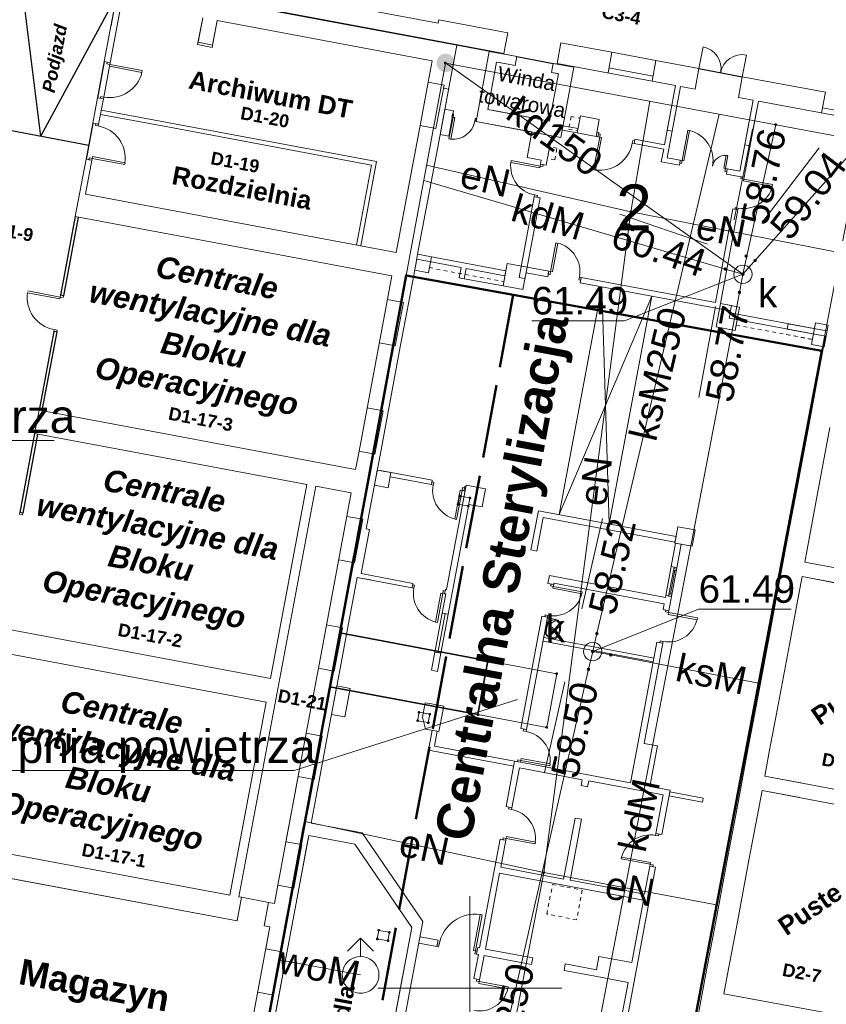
# Model space of a CAD drawing. Header units: millimetres. Extents: x 6421400 to 6424255, y 5791334 to 5793836.
# Tile 40 of 101: x 6422738 to 6422760, y 5792850 to 5792876. Entities that reach past the tile are written whole.
import ezdxf
from ezdxf.enums import TextEntityAlignment as Align

# ---------------------------------------------------------------- set-up
doc = ezdxf.new("R2010")
doc.units = ezdxf.units.MM
for name, pattern in [('DASHED', [20, 10, -10]), ('PRZER4-1', [2.5, 2, -0.5]), ('Przerywana', [75, 50, -25])]:
    doc.linetypes.add(name, pattern=pattern)
doc.layers.get('0').update_dxf_attribs({"color": 252})
for name, color, linetype, lineweight in [('GESBLO', 252, 'Continuous', 18), ('GESBLO_O', 252, 'Continuous', 18), ('GESBZN', 252, 'Continuous', 35), ('GESBZO', 7, 'Continuous', 35), ('GESIPP', 252, 'Continuous', 13), ('GSLINN', 252, 'Continuous', 18), ('GSPPRB', 252, 'Continuous', 18), ('GTGTXT_O', 252, 'Continuous', 18), ('GULENN', 252, 'Continuous', 18), ('GULENN_O', 252, 'Continuous', 18), ('GULIOR', 252, 'Continuous', 25), ('GULKDP', 252, 'Continuous', 18), ('GULKDP_O', 252, 'Continuous', 18), ('GULKSP', 252, 'Continuous', 18), ('GULKSP_O', 252, 'Continuous', 18), ('GULWOP', 252, 'Continuous', 18), ('GULWOP_O', 252, 'Continuous', 18), ('GUPKSD', 252, 'Continuous', 18), ('GUPKSD_O', 252, 'Continuous', 18), ('GUPWDT', 252, 'Continuous', 18), ('Ramka sekcyjna', 252, 'Continuous', 18), ('SANIT_Nr_Pióra__8', 252, 'Continuous', 18)]:
    doc.layers.add(name, color=color, linetype=linetype, lineweight=lineweight)
for name, color, linetype in [('GUPKSH', 252, 'Continuous'), ('GUPKSH_O', 252, 'Continuous'), ('GUPKUI', 252, 'Continuous'), ('xref', 252, 'Continuous')]:
    doc.layers.add(name, color=color, linetype=linetype)
doc.styles.add('Arial', font='arial.ttf')
doc.styles.add('GENERATED_STYLE_6', font='arialbd.ttf')

# ---------------------------------------------------------------- blocks, each defined once
blk = doc.blocks.new('GUPKSH1')
blk.add_hatch(color=0).paths.add_polyline_path([(0, 0.045), (-0.011647, 0.043467), (-0.0225, 0.038971), (-0.03182, 0.03182), (-0.038971, 0.0225), (-0.043467, 0.011647), (-0.045, 0), (-0.043467, -0.011647), (-0.038971, -0.0225), (-0.03182, -0.03182), (-0.0225, -0.038971), (-0.011647, -0.043467), (0, -0.045), (0.011647, -0.043467), (0.0225, -0.038971), (0.03182, -0.03182), (0.038971, -0.0225), (0.043467, -0.011647), (0.045, 0), (0.043467, 0.011647), (0.038971, 0.0225), (0.03182, 0.03182), (0.0225, 0.038971), (0.011647, 0.043467)])
blk = doc.blocks.new('GUPWDT1')
at = {"color": 0}
blk.add_lwpolyline([(0.5, 0), (0.492404, -0.086824), (0.469846, -0.17101), (0.433013, -0.25), (0.383022, -0.321394), (0.321394, -0.383022), (0.25, -0.433013), (0.17101, -0.469846), (0.086824, -0.492404), (0, -0.5), (-0.086824, -0.492404), (-0.17101, -0.469846), (-0.25, -0.433013), (-0.32743, -0.377875), (-0.393027, -0.309079), (-0.444418, -0.229113), (-0.479746, -0.140866), (-0.497736, -0.047528), (-0.497736, 0.047528), (-0.479746, 0.140866), (-0.444418, 0.229113), (-0.393027, 0.309079), (-0.32743, 0.377875), (-0.25, 0.433013), (-0.163534, 0.4725), (-0.071157, 0.494911), (0.023791, 0.499434), (0.117879, 0.485906), (0.207708, 0.454816), (0.290028, 0.407288), (0.361867, 0.34504), (0.420627, 0.27032), (0.464184, 0.185831), (0.490964, 0.094626)], close=True, dxfattribs=at)
for points in [[(0.646447, 0.353553), (1, 0), (0.646447, -0.353553)], [(0.5, 0), (1, 0)]]:
    blk.add_lwpolyline(points, dxfattribs=at)
blk = doc.blocks.new('GUPKSD1_1')
at = {"color": 0}
blk.add_lwpolyline([(0.25, 0), (0.241481, -0.064705), (0.216506, -0.125), (0.176777, -0.176777), (0.125, -0.216506), (0.064705, -0.241481), (0, -0.25), (-0.064705, -0.241481), (-0.125, -0.216506), (-0.176777, -0.176777), (-0.216506, -0.125), (-0.241481, -0.064705), (-0.25, 0), (-0.241481, 0.064705), (-0.216506, 0.125), (-0.176777, 0.176777), (-0.125, 0.216506), (-0.064705, 0.241481), (0, 0.25), (0.064705, 0.241481), (0.125, 0.216506), (0.176777, 0.176777), (0.216506, 0.125), (0.241481, 0.064705)], close=True, dxfattribs=at)
blk = doc.blocks.new('GUPKUI1')
blk.add_hatch(color=0).paths.add_polyline_path([(0, 0.25), (-0.064705, 0.241481), (-0.125, 0.216506), (-0.176777, 0.176777), (-0.216506, 0.125), (-0.241481, 0.064705), (-0.25, 0), (-0.241481, -0.064705), (-0.216506, -0.125), (-0.176777, -0.176777), (-0.125, -0.216506), (-0.064705, -0.241481), (0, -0.25), (0.064705, -0.241481), (0.125, -0.216506), (0.176777, -0.176777), (0.216506, -0.125), (0.241481, -0.064705), (0.25, 0), (0.241481, 0.064705), (0.216506, 0.125), (0.176777, 0.176777), (0.125, 0.216506), (0.064705, 0.241481)])
blk = doc.blocks.new('GSPPRB0')
at = {"color": 0, "lineweight": 18}
blk.add_lwpolyline([(-0.007955, 0.0225), (0.007955, 0.0225), (0.0225, 0.007955), (0.0225, -0.007955), (0.007955, -0.0225), (-0.007955, -0.0225), (-0.0225, -0.007955), (-0.0225, 0.007955)], close=True, dxfattribs=at)
blk = doc.blocks.new('G$CC51CC4AD')
at = {"layer": 'GESBLO', "linetype": 'Continuous', "lineweight": 18, "elevation": 10.26}
for points in [[(6422748.27, 5792869.38), (6422749.335, 5792875.155), (6422760.66, 5792873.043), (6422759.57, 5792867.33), (6422754.023, 5792838.097), (6422742.844, 5792840.13)], [(6422748.27, 5792869.38), (6422749.335, 5792875.155), (6422760.66, 5792873.043), (6422759.57, 5792867.33), (6422751.18, 5792868.85)]]:
    blk.add_lwpolyline(points, close=True, dxfattribs=at)
at = {"layer": 'GESBZN', "linetype": 'PRZER4-1', "lineweight": 50, "elevation": 10.26}
blk.add_lwpolyline([(6422751.18, 5792868.85), (6422746.88, 5792845.69), (6422755.18, 5792844.19), (6422754.023, 5792838.097), (6422742.844, 5792840.13), (6422748.27, 5792869.38)], close=True, dxfattribs=at)
at = {"layer": 'GESBZO', "linetype": 'Continuous', "lineweight": 50, "elevation": 10.26}
blk.add_lwpolyline([(6422751.18, 5792868.85), (6422748.27, 5792869.38), (6422742.844, 5792840.13), (6422754.023, 5792838.097), (6422759.57, 5792867.33)], close=True, dxfattribs=at)
at = {"layer": 'GESIPP', "linetype": 'Continuous', "lineweight": 18, "elevation": 10.26}
for points in [[(6422749.72, 5792863.38), (6422750, 5792863.33), (6422749.96, 5792863.11), (6422749.68, 5792863.16)], [(6422748.62, 5792857.5), (6422748.91, 5792857.45), (6422748.87, 5792857.22), (6422748.58, 5792857.27)], [(6422747.52, 5792851.57), (6422747.81, 5792851.52), (6422747.77, 5792851.29), (6422747.48, 5792851.34)]]:
    blk.add_lwpolyline(points, close=True, dxfattribs=at)
at = {"layer": 'GSLINN', "linetype": 'Continuous', "lineweight": 18, "elevation": 10.3}
blk.add_lwpolyline([(6422750.492, 5792858.898), (6422752.361, 5792858.551), (6422752.09, 5792857.09), (6422750.22, 5792857.44)], close=True, dxfattribs=at)
at = {"layer": 'GTGTXT_O', "linetype": 'Continuous', "lineweight": 13, "elevation": 10.8, "flags": 128}
for points in [[(6422722.442, 5792863.33), (6422728.792, 5792864.89), (6422738.692, 5792864.89)], [(6422751.291, 5792857.846), (6422745.224, 5792855.916), (6422735.324, 5792855.916)]]:
    blk.add_lwpolyline(points, dxfattribs=at)
at = {"layer": 'GULENN', "linetype": 'Continuous', "lineweight": 18, "elevation": 10.18}
for points in [[(6422749.736, 5792841.359), (6422752.009, 5792853.142), (6422754.38, 5792871.112), (6422754.894, 5792874.12)], [(6422754.38, 5792871.112), (6422748.825, 5792872.377)], [(6422754.38, 5792871.112), (6422760.079, 5792869.995)], [(6422752.009, 5792853.142), (6422745.514, 5792854.533)], [(6422752.009, 5792853.142), (6422756.71, 5792852.265)]]:
    blk.add_lwpolyline(points, dxfattribs=at)
at = {"layer": 'GULIOR', "linetype": 'Continuous', "lineweight": 35, "elevation": 10.18}
blk.add_lwpolyline([(6422746.46, 5792859.66), (6422750.492, 5792858.898), (6422750.22, 5792857.44), (6422746.19, 5792858.19)], close=True, dxfattribs=at)
at = {"layer": 'GULKDP', "linetype": 'Continuous', "lineweight": 18, "elevation": 10.18}
for points in [[(6422749.34, 5792875.16), (6422757.425, 5792869.412)], [(6422757.425, 5792869.412), (6422758.317, 5792873.479)], [(6422760.658, 5792873.04), (6422757.425, 5792869.412)], [(6422748.747, 5792871.958), (6422756.95, 5792869.55), (6422757.425, 5792869.412)], [(6422751.788, 5792839.997), (6422751.88, 5792840.49), (6422757.33, 5792868.92), (6422757.425, 5792869.412)]]:
    blk.add_lwpolyline(points, dxfattribs=at)
at = {"layer": 'GULKSP', "linetype": 'Continuous', "lineweight": 18, "elevation": 10.18}
for points in [[(6422753.34, 5792859.154), (6422753.45, 5792859.64), (6422756.777, 5792873.767)], [(6422748.758, 5792839.055), (6422753.23, 5792858.67), (6422753.34, 5792859.154)], [(6422753.34, 5792859.154), (6422753.83, 5792859.06), (6422757.855, 5792858.297)]]:
    blk.add_lwpolyline(points, dxfattribs=at)
at = {"layer": 'GULWOP', "linetype": 'Continuous', "lineweight": 18, "elevation": 10.18}
blk.add_lwpolyline([(6422744.815, 5792850.77), (6422747.028, 5792850.359)], dxfattribs=at)
at = {"layer": 'GUPKSH_O', "linetype": 'Continuous', "lineweight": 13, "elevation": 10.8, "flags": 128}
for points in [[(6422757.189, 5792870.889), (6422757.682, 5792873.36)], [(6422757.971, 5792870.846), (6422759.5, 5792872.849)], [(6422754.08, 5792871.043), (6422756.465, 5792870.23)], [(6422757.425, 5792869.412), (6422754.202, 5792868.145), (6422751.682, 5792868.145)], [(6422756.225, 5792866.057), (6422756.683, 5792868.535)], [(6422753.046, 5792860.311), (6422753.604, 5792862.769)], [(6422753.34, 5792859.154), (6422756.222, 5792860.305), (6422758.742, 5792860.305)], [(6422752.026, 5792855.867), (6422752.584, 5792858.325)]]:
    blk.add_lwpolyline(points, dxfattribs=at)
at = {"layer": 'Ramka sekcyjna', "linetype": 'Continuous', "lineweight": 18, "elevation": 100, "flags": 128}
for points in [[(6422750, 5792847.5), (6422750, 5792852.5)], [(6422752.5, 5792850), (6422747.5, 5792850)]]:
    blk.add_lwpolyline(points, dxfattribs=at)
at = {"layer": 'GSPPRB', "linetype": 'Continuous', "lineweight": 18, "rotation": 90}
for p in [(6422749.335, 5792875.155, 10.28), (6422758.317, 5792873.479, 10.28), (6422754.38, 5792871.112, 10.28), (6422756.95, 5792869.55, 10.28), (6422748.27, 5792869.38, 10.28), (6422757.33, 5792868.92, 10.28), (6422751.18, 5792868.85, 10.28), (6422759.57, 5792867.33, 10.28), (6422749.72, 5792863.38, 10.28), (6422750, 5792863.33, 10.28), (6422749.68, 5792863.16, 10.28), (6422749.96, 5792863.11, 10.28), (6422753.45, 5792859.64, 10.28), (6422753.83, 5792859.06, 10.28), (6422750.492, 5792858.898, 10.28), (6422752.361, 5792858.551, 10.28), (6422753.23, 5792858.67, 10.28), (6422748.62, 5792857.5, 10.28), (6422748.91, 5792857.45, 10.28), (6422750.22, 5792857.44, 10.28), (6422748.58, 5792857.27, 10.28), (6422748.87, 5792857.22, 10.28), (6422752.09, 5792857.09, 10.28), (6422752.009, 5792853.142, 10.28), (6422747.52, 5792851.57, 10.28), (6422747.81, 5792851.52, 10.28), (6422747.48, 5792851.34, 10.28), (6422747.77, 5792851.29, 10.28)]:
    blk.add_blockref('GSPPRB0', p, dxfattribs=at)
at = {"layer": 'GUPKSD', "linetype": 'Continuous', "lineweight": 18, "rotation": 90}
for p in [(6422757.425, 5792869.412, 10.24), (6422753.34, 5792859.154, 10.24)]:
    blk.add_blockref('GUPKSD1_1', p, dxfattribs=at)
at = {"layer": 'GUPKSH', "linetype": 'Continuous', "lineweight": 5, "rotation": 90}
for p in [(6422757.513, 5792869.905, 10.24), (6422757.758, 5792869.786, 10.24), (6422756.946, 5792869.553, 10.24), (6422757.425, 5792869.412, 10.24), (6422757.331, 5792868.921, 10.24), (6422753.454, 5792859.641, 10.24), (6422753.34, 5792859.154, 10.24), (6422753.831, 5792859.061, 10.24), (6422753.225, 5792858.668, 10.24)]:
    blk.add_blockref('GUPKSH1', p, dxfattribs=at)
at = {"layer": 'GUPKUI', "linetype": 'Continuous', "lineweight": 5, "rotation": 90}
blk.add_blockref('GUPKUI1', (6422749.34, 5792875.16, 10.24), dxfattribs=at)
at = {"layer": 'GUPWDT', "linetype": 'Continuous', "lineweight": 18, "rotation": 90}
blk.add_blockref('GUPWDT1', (6422747.028, 5792850.359, 10.24), dxfattribs=at)
at = {"layer": 'GESBLO_O', "linetype": 'Continuous', "lineweight": 0, "style": 'Arial'}
blk.add_text('2', height=1.25, rotation=360, dxfattribs=at).set_placement((6422754.465, 5792870.602, 10.8), align=Align.CENTER)
at = {"layer": 'GTGTXT_O', "linetype": 'Continuous', "lineweight": 0, "style": 'Arial'}
for p in [(6422728.792, 5792865.097, 10.8), (6422735.324, 5792856.123, 10.8)]:
    blk.add_text('czerpnia powietrza', height=0.9, rotation=360, dxfattribs=at).set_placement(p)
at = {"layer": 'GULENN_O', "linetype": 'Continuous', "lineweight": 0, "style": 'Arial'}
for rotation, p in [(347.1657, (6422750.339, 5792871.648, 10.8)), (348.916, (6422756.76, 5792870.263, 10.8)), (82.4841, (6422753.786, 5792863.741, 10.8)), (347.9112, (6422748.683, 5792853.471, 10.8)), (349.4328, (6422754.29, 5792852.335, 10.8))]:
    blk.add_text('eN', height=0.75, rotation=rotation, dxfattribs=at).set_placement(p, align=Align.CENTER)
at = {"layer": 'GULKDP_O', "linetype": 'Continuous', "lineweight": 0, "style": 'Arial'}
for s, rotation, p in [('kd150', 324.5925, (6422752.093, 5792872.851, 10.8)), ('kdM', 343.6513, (6422752.021, 5792870.606, 10.8)), ('kdM', 78.0969, (6422754.974, 5792854.627, 10.8))]:
    blk.add_text(s, height=0.75, rotation=rotation, dxfattribs=at).set_placement(p, align=Align.CENTER)
at = {"layer": 'GULKSP_O', "linetype": 'Continuous', "lineweight": 0, "style": 'Arial'}
for s, rotation, p in [('ksM250', 76.75, (6422755.478, 5792866.618, 10.8)), ('ksM', 348.1926, (6422756.493, 5792858.172, 10.8)), ('ksM250', 77.1566, (6422751.36, 5792848.779, 10.8))]:
    blk.add_text(s, height=0.75, rotation=rotation, dxfattribs=at).set_placement(p, align=Align.CENTER)
at = {"layer": 'GULWOP_O', "linetype": 'Continuous', "lineweight": 0, "style": 'Arial'}
blk.add_text('woM', height=0.75, rotation=348.447, dxfattribs=at).set_placement((6422745.836, 5792850.199, 10.8), align=Align.CENTER)
at = {"layer": 'GUPKSD_O', "linetype": 'Continuous', "lineweight": 0, "style": 'Arial'}
for p in [(6422758.358, 5792868.516, 10.8), (6422752.59, 5792859.404, 10.8)]:
    blk.add_text('k', height=0.75, rotation=360, dxfattribs=at).set_placement(p, align=Align.RIGHT)
at = {"layer": 'GUPKSH_O', "linetype": 'Continuous', "lineweight": 0, "style": 'Arial'}
for s, rotation, p in [('58.76', 78.7156, (6422758.093, 5792870.709, 10.8)), ('59.04', 52.6431, (6422758.705, 5792870.286, 10.8)), ('60.44', 341.182, (6422753.782, 5792870.17, 10.8)), ('61.49', 360, (6422751.682, 5792868.318, 10.8)), ('58.77', 79.5378, (6422757.132, 5792865.89, 10.8)), ('58.52', 77.2078, (6422753.945, 5792860.107, 10.8)), ('61.49', 360, (6422756.222, 5792860.478, 10.8)), ('58.50', 77.2078, (6422752.925, 5792855.663, 10.8))]:
    blk.add_text(s, height=0.75, rotation=rotation, dxfattribs=at).set_placement(p)
blk = doc.blocks.new('Symbol umywalki')
at = {"layer": 'SANIT_Nr_Pióra__8', "linetype": 'Continuous'}
for p, q in [((0, 410), (540, 410)), ((0, 410), (0, 182)), ((355, 410), (185, 410)), ((270, 272), (270, 243)), ((540, 410), (540, 182)), ((253, 227), (224, 227)), ((270, 210), (270, 181)), ((315, 227), (287, 227))]:
    blk.add_line(p, q, dxfattribs=at)
for radius in [35, 25]:
    blk.add_circle((270, 227), radius, dxfattribs=at)
for centre, radius, start, end in [((353, 152), 340, 140.6648, 180.9072), ((319, 150), 305, 138.5245, 180.6767), ((257, 79), 241, 122.8442, 158.4481), ((124, 322), 45, 97.8304, 138.5245), ((126, 339), 45, 102.694, 140.6648), ((264, -277), 676, 89.4897, 102.694), ((275, -776), 1154, 90.245, 97.8304), ((270, -701), 985, 81.1796, 98.8266), ((251, 75), 241, 85.394, 121.0561), ((275, -277), 676, 77.2285, 90.4328), ((264, -776), 1154, 82.0921, 89.6775), ((289, 75), 241, 58.9439, 94.606), ((283, 79), 241, 21.5519, 57.1558), ((416, 322), 45, 41.398, 82.0921), ((415, 338), 45, 39.2578, 77.2285), ((186, 152), 340, 359.0153, 39.2578), ((221, 150), 305, 359.2458, 41.398), ((137, 176), 137, 177.5448, 231.2546), ((114, 162), 80.9, 176.0694, 229.1984), ((184, 235), 213, 231.3152, 242.8429), ((247, 327), 293, 230.7149, 260.0022), ((284, 444), 444, 243.7403, 265.7948), ((270, 347), 317, 256.4334, 283.5666), ((270, 270), 270, 265.9876, 274.0124), ((256, 444), 444, 274.2052, 296.2597), ((293, 327), 293, 279.9978, 309.2851), ((356, 235), 213, 297.1571, 308.6848), ((426, 162), 80.9, 310.8016, 3.9306), ((403, 176), 137, 308.7454, 2.4552)]:
    blk.add_arc(centre, radius, start, end, dxfattribs=at)
blk = doc.blocks.new('-1')
at = {"linetype": 'Continuous', "lineweight": 18}
for p, q in [((208458, 28749), (208458, 29349)), ((209658, 28749), (209658, 29349)), ((201258, 28659), (192758, 28659)), ((201258, 28659), (192758, 28659)), ((203168, 28749), (201258, 28749)), ((201258, 28749), (201258, 28659)), ((203168, 28749), (201258, 28749)), ((201258, 28749), (201258, 28659)), ((203168, 28179), (203168, 28749)), ((203168, 28179), (203168, 28749)), ((203168, 28179), (203168, 28749)), ((204638, 28749), (204638, 28179)), ((204638, 28749), (204638, 28179)), ((206048, 28749), (204638, 28749)), ((206048, 28749), (204638, 28749)), ((204638, 28749), (204638, 28179)), ((206048, 28179), (206048, 28749)), ((206048, 28749), (207268, 28749)), ((208458, 28749), (207268, 28749)), ((208458, 28749), (207268, 28749)), ((207268, 28179), (207268, 28749)), ((208458, 28179), (208458, 28749)), ((208458, 28179), (208458, 28749)), ((209658, 28179), (209658, 28749)), ((209658, 28179), (209658, 28749)), ((211958, 28749), (209658, 28749)), ((211958, 28749), (209658, 28749)), ((211958, 28179), (211958, 28749)), ((192528, 28179), (201258, 28179)), ((201868, 28159), (192528, 28159)), ((201868, 28159), (192528, 28159)), ((201258, 28179), (203168, 28179)), ((201258, 28179), (203168, 28179)), ((201258, 28179), (203168, 28179)), ((201868, 27029), (201868, 28159)), ((203338, 28159), (201868, 28159)), ((201868, 27029), (201868, 28159)), ((203338, 28159), (202768, 28159)), ((203338, 28159), (202768, 28159)), ((202768, 26219), (202768, 28159)), ((203338, 28159), (203388, 28159)), ((203528, 28159), (203338, 28159)), ((203388, 28159), (203438, 28159)), ((203388, 28159), (203438, 28159)), ((203528, 27909), (203528, 28159)), ((203528, 27909), (203528, 28159)), ((204538, 28159), (204538, 27909)), ((205108, 28159), (204538, 28159)), ((204538, 28079), (204538, 28159)), ((204538, 28159), (204538, 27909)), ((205108, 28159), (204538, 28159)), ((204538, 28079), (204538, 28159)), ((204538, 28159), (204538, 27909)), ((204958, 28159), (204538, 28159)), ((204649, 28159), (204566, 28159)), ((204638, 28179), (207918, 28179)), ((204638, 28179), (207918, 28179)), ((204638, 28179), (207918, 28179)), ((205108, 26219), (205108, 28159)), ((205108, 26219), (205108, 28159)), ((207268, 28319), (206048, 28319)), ((207918, 28179), (207918, 26944)), ((207918, 28179), (207918, 26539)), ((208058, 28179), (208458, 28179)), ((208058, 26944), (208058, 28179)), ((208058, 28179), (208458, 28179)), ((208058, 26209), (208058, 28179)), ((209658, 28179), (210068, 28179)), ((209658, 28179), (210068, 28179)), ((210068, 28179), (210068, 26944)), ((210068, 28179), (210068, 26209)), ((210208, 28179), (213868, 28179)), ((210208, 26944), (210208, 28179)), ((210208, 28179), (213868, 28179)), ((210208, 26069), (210208, 28179)), ((213178, 28319), (211958, 28319)), ((203018, 27909), (203338, 27909)), ((203018, 26599), (203018, 27909)), ((203138, 27909), (203338, 27909)), ((203138, 27909), (203338, 27909)), ((203338, 27909), (203528, 27909)), ((204538, 27909), (204728, 27909)), ((204538, 27909), (204728, 27909)), ((204538, 27909), (204708, 27909)), ((204728, 27909), (204728, 26599)), ((204728, 27909), (204728, 26599)), ((192528, 27619), (192528, 26944)), ((192528, 27619), (192528, 25959)), ((192688, 26944), (192688, 27619)), ((192688, 25959), (192688, 27619)), ((194938, 27619), (194938, 26944)), ((194938, 27619), (194938, 26879)), ((195338, 26944), (195338, 27619)), ((195338, 27619), (201288, 27619)), ((195338, 26879), (195338, 27619)), ((195338, 27619), (201288, 27619)), ((201288, 27619), (201288, 27029)), ((201288, 27619), (201288, 27029)), ((208468, 27049), (208518, 27049)), ((208468, 26209), (208468, 27049)), ((208518, 26209), (208518, 27049)), ((194938, 26944), (195338, 26944)), ((194938, 26879), (195338, 26879)), ((201288, 27029), (201728, 27029)), ((201288, 27029), (201728, 27029)), ((201288, 27029), (201288, 25829)), ((201728, 27029), (201728, 26944)), ((201728, 27029), (201728, 25829)), ((201728, 26944), (201868, 26944)), ((201868, 26944), (201868, 27029)), ((201868, 25829), (201868, 27029)), ((207918, 26944), (208058, 26944)), ((210068, 26944), (210208, 26944)), ((204728, 26599), (203018, 26599)), ((204728, 26599), (203138, 26599)), ((209668, 26569), (209618, 26569)), ((209618, 26209), (209618, 26569)), ((209668, 26209), (209668, 26569)), ((202128, 26299), (202098, 26299)), ((202098, 26299), (202098, 26219)), ((202108, 26379), (202108, 26219)), ((202128, 26219), (202128, 26299)), ((202728, 26219), (202728, 26299)), ((202728, 26299), (202758, 26299)), ((202758, 26299), (202758, 26219)), ((206148, 26499), (206098, 26499)), ((206098, 26419), (206148, 26419)), ((206148, 26419), (206148, 26499)), ((206148, 26419), (206198, 26419)), ((206148, 26419), (206148, 25519)), ((206198, 26419), (206198, 25519)), ((207048, 26419), (207048, 26499)), ((207048, 26499), (207098, 26499)), ((207098, 26419), (207048, 26419)), ((207918, 26419), (207918, 26069)), ((202098, 26219), (202128, 26219)), ((202128, 26219), (202178, 26219)), ((202128, 26219), (202128, 25619)), ((202178, 26219), (202178, 25619)), ((202758, 26219), (202728, 26219)), ((202758, 26219), (205108, 26219)), ((202758, 26219), (204308, 26219)), ((204308, 26219), (204308, 25509)), ((204858, 26219), (205108, 26219)), ((204858, 25509), (204858, 26219)), ((207918, 26069), (208418, 26069)), ((208418, 26209), (208058, 26209)), ((208418, 26069), (208418, 26209)), ((208418, 26209), (208468, 26209)), ((208418, 26129), (208418, 26209)), ((208468, 26129), (208418, 26129)), ((208468, 26209), (208468, 26129)), ((208468, 26209), (208518, 26209)), ((209668, 26209), (209618, 26209)), ((209718, 26209), (209668, 26209)), ((209668, 26209), (209668, 26129)), ((209668, 26129), (209718, 26129)), ((209718, 26069), (209718, 26209)), ((210068, 26209), (209718, 26209)), ((209718, 26129), (209718, 26209)), ((209718, 26069), (210068, 26069)), ((210068, 26069), (210208, 26069)), ((210128, 26019), (210128, 26069)), ((210128, 26069), (210208, 26069)), ((210208, 26019), (210128, 26019)), ((210208, 26069), (210208, 26019)), ((210208, 26019), (210208, 25969)), ((210208, 26019), (211008, 26019)), ((211008, 26019), (211008, 25969)), ((192528, 25959), (192688, 25959)), ((192608, 25909), (192608, 25959)), ((192688, 25909), (192608, 25909)), ((192688, 25959), (192688, 25909)), ((192688, 25909), (192688, 25859)), ((192688, 25909), (193588, 25909)), ((192688, 25859), (193588, 25859)), ((193588, 25909), (193588, 25859)), ((201288, 25829), (201288, 22319)), ((201728, 25829), (201288, 25829)), ((201868, 22379), (201868, 25829)), ((210208, 25969), (211008, 25969)), ((202128, 25619), (202178, 25619)), ((204308, 25509), (204698, 25509)), ((204698, 25509), (204698, 25399)), ((204858, 25399), (204858, 25509)), ((206148, 25519), (206198, 25519)), ((203898, 25349), (203898, 25299)), ((204698, 25349), (203898, 25349)), ((204698, 25299), (203898, 25299)), ((204858, 25399), (204698, 25399)), ((204698, 25399), (204698, 25349)), ((204778, 25399), (204698, 25399)), ((204698, 25349), (204778, 25349)), ((204698, 25349), (204698, 25299)), ((204778, 25349), (204778, 25399)), ((210068, 25169), (210208, 25169)), ((210068, 25169), (210068, 22579)), ((210208, 25219), (210128, 25219)), ((210128, 25219), (210128, 25169)), ((210128, 25169), (210208, 25169)), ((210208, 25169), (210208, 25219)), ((210208, 22579), (210208, 25169)), ((192528, 24959), (192688, 24959)), ((192528, 24959), (192528, 24259)), ((192688, 25009), (192608, 25009)), ((192608, 25009), (192608, 24959)), ((192688, 24959), (192688, 25009)), ((192688, 24259), (192688, 24959)), ((200308, 24649), (192688, 24649)), ((200308, 22319), (200308, 24649)), ((194595, 24529), (192688, 24529)), ((200188, 24529), (194595, 24529)), ((200188, 22319), (200188, 24529)), ((204698, 24499), (204698, 24549)), ((204698, 24549), (204778, 24549)), ((204858, 24499), (204698, 24499)), ((204698, 24499), (204698, 22269)), ((204778, 24499), (204698, 24499)), ((204778, 24549), (204778, 24499)), ((204858, 22579), (204858, 24499)), ((192528, 24259), (192688, 24259)), ((192608, 24209), (192608, 24259)), ((192608, 24259), (192688, 24259)), ((192688, 24209), (192608, 24209)), ((192688, 24259), (192688, 24209)), ((192688, 23309), (192608, 23309)), ((192608, 23309), (192608, 23259)), ((192688, 23309), (192688, 23359)), ((192688, 23359), (193588, 23359)), ((192688, 23259), (192688, 23309)), ((192688, 23309), (193588, 23309)), ((193588, 23309), (193588, 23359)), ((205508, 23379), (205558, 23379)), ((205508, 22579), (205508, 23379)), ((205558, 22579), (205558, 23379)), ((192528, 23259), (192688, 23259)), ((192528, 23259), (192528, 21669)), ((192608, 23259), (192688, 23259)), ((192688, 22319), (192688, 23259)), ((205458, 22579), (204858, 22579)), ((205458, 22429), (205458, 22579)), ((205458, 22579), (205508, 22579)), ((205458, 22499), (205458, 22579)), ((205508, 22499), (205458, 22499)), ((205508, 22579), (205508, 22499)), ((205508, 22579), (205558, 22579)), ((206358, 22579), (206308, 22579)), ((206308, 22579), (206308, 22499)), ((206308, 22499), (206358, 22499)), ((206358, 22429), (206358, 22579)), ((210068, 22579), (206358, 22579)), ((206358, 22499), (206358, 22579)), ((210513, 22579), (210208, 22579)), ((210513, 22429), (210513, 22579)), ((201288, 22319), (192688, 22319)), ((204308, 22379), (201868, 22379)), ((201868, 21019), (201868, 22239)), ((201868, 22239), (203098, 22239)), ((203098, 22239), (203098, 21959)), ((203238, 22239), (204308, 22239)), ((203238, 21959), (203238, 22239)), ((204308, 22239), (204308, 22379)), ((204698, 22269), (204858, 22269)), ((204858, 22429), (205458, 22429)), ((204858, 22269), (204858, 22429)), ((206358, 22429), (210513, 22429)), ((206958, 22429), (206958, 16129)), ((206958, 22429), (208338, 16129)), ((206958, 16129), (208338, 22429)), ((208338, 22429), (208338, 16129)), ((213178, 22379), (210513, 22379)), ((210513, 22379), (210513, 22229)), ((210513, 22229), (213178, 22229)), ((213178, 22379), (212124, 22379)), ((212124, 22379), (212124, 22229)), ((212124, 22229), (213178, 22229)), ((213178, 22229), (213178, 21009)), ((213178, 22229), (213178, 21009)), ((203098, 21959), (203238, 21959)), ((203238, 21959), (204308, 21959)), ((192528, 21669), (201288, 21669)), ((201288, 21669), (201288, 16819)), ((201288, 21019), (201728, 21019)), ((201288, 21019), (201728, 21019)), ((201728, 21019), (201728, 19819)), ((201728, 21019), (201728, 19819)), ((201868, 19819), (201868, 21019)), ((213178, 21009), (213178, 19809)), ((213178, 21009), (213178, 19809)), ((201728, 19819), (201288, 19819)), ((201728, 19819), (201288, 19819)), ((201868, 18019), (201868, 19819)), ((213178, 19809), (213178, 17989)), ((213178, 19809), (213178, 17989)), ((213758, 17989), (213758, 19809)), ((213758, 17989), (213758, 19809)), ((192528, 19444), (191628, 19444)), ((192528, 19394), (191628, 19394)), ((192528, 19494), (192528, 19444)), ((192528, 19444), (192608, 19444)), ((192528, 19444), (192528, 19394)), ((192608, 19444), (192608, 19494)), ((192528, 18494), (192528, 18544)), ((192528, 18544), (192608, 18544)), ((192608, 18544), (192608, 18494)), ((201288, 18019), (201728, 18019)), ((201288, 18019), (201728, 18019)), ((201728, 18019), (201728, 16819)), ((201728, 18019), (201728, 16819)), ((201868, 16819), (201868, 18019)), ((213178, 17989), (213178, 16789)), ((213178, 17989), (213178, 16789)), ((213758, 17989), (213758, 16789)), ((213758, 17989), (213758, 16789)), ((201288, 16819), (201288, 16319)), ((201728, 16819), (201288, 16819)), ((201728, 16819), (201288, 16819)), ((201868, 15019), (201868, 16819)), ((213178, 16789), (213178, 15009)), ((213178, 16789), (213178, 15009)), ((213758, 16089), (213758, 16789)), ((213758, 16089), (213758, 16789)), ((203388, 16409), (201958, 16409)), ((203388, 16289), (203388, 16409)), ((203438, 16369), (203388, 16369)), ((203438, 16289), (203438, 16369)), ((204238, 16289), (204238, 16369)), ((204238, 16369), (204288, 16369)), ((204288, 16289), (204288, 16409)), ((204288, 16409), (204318, 16409)), ((204858, 16449), (204318, 16449)), ((204318, 16449), (204318, 13559)), ((204858, 15949), (204858, 16449)), ((201288, 16319), (192528, 16319)), ((192528, 16319), (192528, 15669)), ((202248, 16289), (203388, 16289)), ((203388, 16289), (203438, 16289)), ((204238, 16289), (204188, 16289)), ((204188, 16289), (204188, 15489)), ((204288, 16289), (204238, 16289)), ((204238, 16289), (204238, 15489)), ((204288, 16289), (204318, 16289)), ((206378, 16129), (206378, 15044)), ((210188, 16129), (206378, 16129)), ((210188, 15969), (210188, 16129)), ((214806, 16089), (213758, 16089)), ((217278, 16089), (213758, 16089)), ((204488, 15949), (204858, 15949)), ((204488, 12909), (204488, 15949)), ((206538, 15044), (206538, 15969)), ((206538, 15969), (210188, 15969)), ((210208, 15949), (210208, 15299)), ((210368, 15949), (210208, 15949)), ((210368, 15299), (210368, 15949)), ((192528, 15669), (200058, 15669)), ((200058, 15669), (200058, 10299)), ((200308, 15669), (201288, 15669)), ((200308, 4309), (200308, 15669)), ((201288, 15669), (201288, 10819)), ((213758, 15009), (213758, 15689)), ((213758, 15689), (214806, 15689)), ((213758, 15009), (213758, 15689)), ((213758, 15689), (217278, 15689)), ((204238, 15489), (204188, 15489)), ((210208, 15299), (210368, 15299)), ((210208, 15299), (210208, 14499)), ((210288, 14499), (210288, 15299)), ((210288, 15299), (210368, 15299)), ((210368, 14499), (210368, 15299)), ((210368, 15299), (210368, 14499)), ((201288, 15019), (201728, 15019)), ((201288, 15019), (201728, 15019)), ((201728, 15019), (201728, 13819)), ((201728, 15019), (201728, 13819)), ((201868, 14779), (201868, 15019)), ((206378, 15044), (206538, 15044)), ((210368, 15259), (210288, 15259)), ((210288, 15219), (210368, 15219)), ((210328, 14579), (210328, 15219)), ((213178, 15009), (213178, 13809)), ((213178, 15009), (213178, 13809)), ((213758, 15009), (213758, 13809)), ((213758, 15009), (213758, 13809)), ((201958, 14779), (201868, 14779)), ((201958, 13559), (201958, 14779)), ((210208, 14499), (210368, 14499)), ((210208, 14499), (210208, 14449)), ((210288, 14579), (210368, 14579)), ((210368, 14539), (210288, 14539)), ((210368, 14499), (210288, 14499)), ((210368, 14109), (210368, 14499)), ((210208, 14449), (206998, 14449)), ((206998, 14449), (206998, 14229)), ((206998, 14229), (207158, 14229)), ((207078, 14179), (207078, 14229)), ((207078, 14229), (207158, 14229)), ((207158, 14269), (210208, 14269)), ((207158, 14229), (207158, 14269)), ((207158, 14229), (207158, 14179)), ((210208, 14269), (210208, 14109)), ((207158, 14179), (207078, 14179)), ((207158, 14179), (207158, 14129)), ((207158, 14179), (207958, 14179)), ((207158, 14129), (207958, 14129)), ((207958, 14179), (207958, 14129)), ((210208, 14109), (210368, 14109)), ((210288, 14059), (210288, 14109)), ((210368, 14059), (210288, 14059)), ((210368, 14109), (210368, 14059)), ((210368, 14059), (210368, 14009)), ((210368, 14059), (211168, 14059)), ((210368, 14009), (211168, 14009)), ((211168, 14059), (211168, 14009)), ((201728, 13819), (201288, 13819)), ((201728, 13819), (201288, 13819)), ((213178, 13809), (213178, 12039)), ((213178, 13809), (213178, 12039)), ((213758, 12039), (213758, 13809)), ((213758, 12039), (213758, 13809)), ((192528, 13484), (192528, 13434)), ((192528, 13434), (192608, 13434)), ((192608, 13434), (192608, 13484)), ((201868, 12019), (201868, 13439)), ((202238, 13439), (201868, 13439)), ((201868, 13439), (203388, 13439)), ((203388, 13559), (201958, 13559)), ((203388, 13439), (203388, 13559)), ((203438, 13519), (203388, 13519)), ((203388, 13439), (203438, 13439)), ((203438, 13439), (203438, 13519)), ((204238, 13439), (204188, 13439)), ((204188, 13439), (204188, 12639)), ((204238, 13439), (204238, 13519)), ((204238, 13519), (204288, 13519)), ((204288, 13439), (204238, 13439)), ((204238, 13439), (204238, 12639)), ((204288, 13439), (204288, 13559)), ((204288, 13559), (204318, 13559)), ((204288, 13439), (204318, 13439)), ((204318, 13439), (204318, 12909)), ((206998, 13329), (207158, 13329)), ((206998, 13329), (206998, 10219)), ((207158, 13379), (207078, 13379)), ((207078, 13379), (207078, 13329)), ((207078, 13329), (207158, 13329)), ((207158, 13329), (207158, 13379)), ((207158, 10219), (207158, 13329)), ((210208, 13209), (210368, 13209)), ((210208, 13209), (210208, 10439)), ((210368, 13259), (210288, 13259)), ((210288, 13259), (210288, 13209)), ((210368, 13209), (210368, 13259)), ((210368, 10439), (210368, 13209)), ((204318, 12909), (204488, 12909)), ((204318, 12909), (204318, 11829)), ((204403, 11829), (204403, 12909)), ((204488, 11829), (204488, 12909)), ((204238, 12639), (204188, 12639)), ((210208, 12769), (207158, 12769)), ((207158, 12669), (210208, 12669)), ((201288, 12019), (201728, 12019)), ((201288, 12019), (201728, 12019)), ((201728, 12019), (201728, 10819)), ((201728, 12019), (201728, 10819)), ((201868, 10819), (201868, 12019)), ((204318, 11829), (204488, 11829)), ((204318, 11829), (204318, 11329)), ((204488, 11329), (204488, 11829)), ((213178, 12039), (213178, 10839)), ((213178, 12039), (213178, 10839)), ((213758, 12039), (213758, 10839)), ((213758, 12039), (213758, 10839)), ((204318, 11329), (204488, 11329)), ((201288, 10819), (201288, 9019)), ((201728, 10819), (201288, 10819)), ((201728, 10819), (201288, 10819)), ((201868, 9019), (201868, 10819)), ((213178, 10839), (213178, 9039)), ((213178, 10839), (213178, 9039)), ((213758, 10169), (213758, 10839)), ((213758, 10169), (213758, 10839)), ((200058, 10299), (192528, 10299)), ((204488, 10429), (204318, 10429)), ((204488, 10429), (204318, 10429)), ((204318, 10429), (204318, 10029)), ((204828, 10429), (204488, 10429)), ((204828, 9729), (204828, 10429)), ((206998, 10219), (207158, 10219)), ((207078, 10169), (207078, 10219)), ((207078, 10219), (207158, 10219)), ((207158, 10219), (207158, 10169)), ((210208, 10439), (210208, 9319)), ((210738, 10439), (210368, 10439)), ((210738, 9319), (210738, 10439)), ((204318, 10029), (204458, 9729)), ((207158, 10169), (207078, 10169)), ((214806, 10169), (213758, 10169)), ((217278, 10169), (213758, 10169)), ((192528, 9649), (200058, 9649)), ((200058, 9649), (200058, 4309)), ((204458, 9729), (204828, 9729)), ((204638, 9729), (204638, 9179)), ((204778, 9729), (204778, 9319)), ((213758, 9039), (213758, 9769)), ((213758, 9769), (214806, 9769)), ((213758, 9039), (213758, 9769)), ((213758, 9769), (217278, 9769)), ((207158, 9369), (207158, 9419)), ((207158, 9419), (207958, 9419)), ((207958, 9369), (207958, 9419)), ((204638, 9179), (206998, 9179)), ((204778, 9319), (206998, 9319)), ((206998, 9319), (207158, 9319)), ((206998, 9319), (206998, 8059)), ((207158, 9369), (207078, 9369)), ((207078, 9369), (207078, 9319)), ((207078, 9319), (207158, 9319)), ((207158, 9319), (207158, 9369)), ((207158, 9369), (207958, 9369)), ((210208, 9319), (207158, 9319)), ((207158, 9159), (208898, 9159)), ((207158, 8059), (207158, 9159)), ((208898, 9159), (208898, 8999)), ((208898, 9159), (208898, 8999)), ((209078, 9159), (211138, 9159)), ((209078, 8999), (209078, 9159)), ((211298, 9319), (210738, 9319)), ((211138, 9159), (211138, 8089)), ((211298, 8089), (211298, 9319)), ((212228, 9269), (211298, 9269)), ((212228, 9159), (211298, 9159)), ((212228, 9269), (212228, 9159)), ((213178, 9269), (213128, 9269)), ((213128, 9269), (213128, 9159)), ((213128, 9159), (213178, 9159)), ((201288, 9019), (201288, 4819)), ((201288, 9019), (201728, 9019)), ((201288, 9019), (201728, 9019)), ((201728, 9019), (201728, 7819)), ((201728, 9019), (201728, 7819)), ((201868, 7819), (201868, 9019)), ((208898, 8999), (209078, 8999)), ((213178, 9039), (213178, 7839)), ((213178, 9039), (213178, 7839)), ((213758, 9039), (213758, 7839)), ((213758, 9039), (213758, 7839)), ((206998, 8059), (207158, 8059)), ((207078, 8009), (207078, 8059)), ((207078, 8059), (207158, 8059)), ((207158, 8059), (207158, 8009)), ((208898, 8099), (209078, 8099)), ((208898, 8099), (208898, 6409)), ((209078, 6409), (209078, 8099)), ((211298, 8089), (211138, 8089)), ((211138, 8089), (211138, 8039)), ((211218, 8089), (211138, 8089)), ((211138, 8039), (211218, 8039)), ((211218, 8039), (211218, 8089)), ((201288, 7819), (201288, 6019)), ((201728, 7819), (201288, 7819)), ((201728, 7819), (201288, 7819)), ((201868, 6639), (201868, 7819)), ((207158, 8009), (207078, 8009)), ((213178, 7839), (213178, 6039)), ((213178, 7839), (213178, 6039)), ((213758, 6039), (213758, 7839)), ((213758, 6039), (213758, 7839)), ((207158, 7209), (207158, 7259)), ((207158, 7259), (207958, 7259)), ((207958, 7209), (207958, 7259)), ((210338, 7239), (210338, 7289)), ((211138, 7289), (210338, 7289)), ((211138, 7239), (210338, 7239)), ((211138, 7239), (211138, 7289)), ((211138, 7189), (211138, 7239)), ((211138, 7239), (211218, 7239)), ((211218, 7239), (211218, 7189)), ((206998, 7159), (207158, 7159)), ((206998, 7159), (206998, 4149)), ((207158, 7209), (207078, 7209)), ((207078, 7209), (207078, 7159)), ((207078, 7159), (207158, 7159)), ((207158, 7159), (207158, 7209)), ((207158, 7209), (207958, 7209)), ((207158, 6409), (207158, 7159)), ((211298, 7189), (211138, 7189)), ((211138, 7189), (211138, 6409)), ((211218, 7189), (211138, 7189)), ((211298, -1311), (211298, 7189)), ((203279, 6639), (201868, 6639)), ((205348, 4569), (203279, 6639)), ((201868, 6019), (201868, 6299)), ((201868, 6299), (203138, 6299)), ((203138, 6299), (205078, 4359)), ((208898, 6409), (207158, 6409)), ((207158, 6249), (211138, 6249)), ((207158, 4149), (207158, 6249)), ((211138, 6409), (209078, 6409)), ((211138, 6249), (211138, 4519)), ((201288, 6019), (201728, 6019)), ((201288, 6019), (201728, 6019)), ((201728, 6019), (201728, 4819)), ((201728, 6019), (201728, 4819)), ((201868, 4819), (201868, 6019)), ((213178, 6039), (213178, 4839)), ((213178, 6039), (213178, 4839)), ((213758, 6039), (213758, 4839)), ((213758, 6039), (213758, 4839)), ((206898, 5049), (206848, 5049)), ((206848, 4049), (206848, 5049)), ((206898, 4049), (206898, 5049)), ((213178, 4839), (213178, 3039)), ((213178, 4839), (213178, 3039)), ((213758, 4149), (213758, 4839)), ((213758, 4149), (213758, 4839)), ((201288, 4819), (201288, 4309)), ((201728, 4819), (201288, 4819)), ((201728, 4819), (201288, 4819)), ((201868, 3054), (201868, 4819)), ((205348, -6241), (205348, 4569)), ((200058, 4309), (192528, 4309)), ((200378, 4309), (200308, 4309)), ((200378, 4309), (200378, 3659)), ((201128, 4309), (200378, 4309)), ((201128, 4309), (201128, 3659)), ((201288, 4309), (201128, 4309)), ((205078, 4359), (205078, -7581)), ((211138, 4519), (210228, 4519)), ((210228, 4519), (210228, 4149)), ((205848, 4149), (205348, 4149)), ((205848, 3969), (205848, 4149)), ((205848, 4049), (205898, 4049)), ((205898, 4049), (205898, 3969)), ((206898, 4049), (206848, 4049)), ((206948, 4049), (206898, 4049)), ((206898, 4049), (206898, 3969)), ((206948, 3969), (206948, 4149)), ((206948, 4149), (206993, 4149)), ((208468, 4149), (207158, 4149)), ((208468, 3969), (208468, 4149)), ((209368, 3969), (209368, 4149)), ((210228, 4149), (209368, 4149)), ((214806, 4149), (213758, 4149)), ((217278, 4149), (213758, 4149)), ((205848, 3969), (205348, 3969)), ((205898, 3969), (205848, 3969)), ((206898, 3969), (206948, 3969)), ((206948, 3969), (206998, 3969)), ((206998, 3969), (206998, 3299)), ((207158, 3299), (207158, 3969)), ((207158, 3969), (208468, 3969)), ((209368, 3969), (210228, 3969)), ((210228, 3969), (211138, 3969)), ((211138, 3969), (211138, 1749)), ((192688, 3659), (200378, 3659)), ((200378, 3739), (200378, 3659)), ((201128, 3739), (201128, 3659)), ((201128, 3659), (201288, 3659)), ((201288, 3659), (201288, 3054)), ((206998, 3299), (207158, 3299)), ((207078, 3249), (207078, 3299)), ((207078, 3299), (207158, 3299)), ((207158, 3249), (207078, 3249)), ((207158, 3299), (207158, 3249)), ((207158, 3249), (207158, 3199)), ((207158, 3249), (207958, 3249)), ((207958, 3249), (207958, 3199)), ((201288, 3054), (201728, 3054)), ((201288, 3054), (201728, 3054)), ((201728, 3054), (201728, 1854)), ((201728, 3054), (201728, 1854)), ((201868, 1854), (201868, 3054)), ((207158, 3199), (207958, 3199)), ((201728, 1854), (201288, 1854)), ((201728, 1854), (201288, 1854)), ((201868, 54), (201868, 1854))]:
    blk.add_line(p, q, dxfattribs=at)
at = {"linetype": 'ByBlock', "ltscale": 0.6}
for p, q in [((208458, 28749), (209658, 28749)), ((203528, 28159), (204538, 28159)), ((191208, 23649), (189888, 27779)), ((191208, 23649), (192528, 27779)), ((192528, 25959), (192528, 24959)), ((192528, 24259), (192528, 23259)), ((189888, 23649), (192528, 23649)), ((192528, 21669), (192528, 19494)), ((192608, 21669), (192608, 19494)), ((192608, 19494), (192528, 19494)), ((192528, 18494), (192528, 16319)), ((192608, 18494), (192528, 18494)), ((192608, 18494), (192608, 16319)), ((192528, 15669), (192528, 13484)), ((192608, 15669), (192608, 13484)), ((192608, 13484), (192528, 13484))]:
    blk.add_line(p, q, dxfattribs=at)
at = {"linetype": 'DASHED', "lineweight": 18}
for p, q in [((205278, 26829), (205528, 26829)), ((205278, 26829), (205278, 26479)), ((205278, 26479), (205528, 26479)), ((205058, 25909), (204858, 25909)), ((205058, 25589), (205058, 25909)), ((205058, 25589), (204858, 25589)), ((202248, 22079), (204308, 22079)), ((210738, 22079), (212848, 22079)), ((212124, 22079), (212848, 22079))]:
    blk.add_line(p, q, dxfattribs=at)
at = {"linetype": 'ByBlock', "lineweight": 18, "ltscale": 0.6}
blk.add_line((192688, 25859), (192688, 25009), dxfattribs=at)
at = {"linetype": 'Przerywana', "lineweight": 18}
for p, q in [((208628, 5389), (208628, 6209)), ((208628, 6209), (209448, 6209)), ((209448, 6209), (209448, 5389)), ((209448, 5389), (208628, 5389))]:
    blk.add_line(p, q, dxfattribs=at)
at = {"linetype": 'Continuous', "lineweight": 18, "flags": 128}
for points in [[(205528, 26419), (206048, 26419), (206048, 26889), (205528, 26889)], [(201868, 25689), (202108, 25689), (202108, 26389), (201868, 26389)], [(204308, 21959), (204858, 21959), (204858, 22579), (204308, 22579)], [(210208, 21929), (210738, 21929), (210738, 22579), (210208, 22579)], [(212848, 21939), (213198, 21939), (213198, 22539), (212848, 22539)], [(212848, 21939), (213198, 21939), (213198, 22539), (212848, 22539)], [(201868, 21939), (202248, 21939), (202248, 22379), (201868, 22379)], [(201868, 15989), (202248, 15989), (202248, 16409), (201868, 16409)], [(210188, 15949), (210668, 15949), (210668, 16399), (210188, 16399)], [(201868, 9649), (202238, 9649), (202238, 10439), (201868, 10439)]]:
    blk.add_lwpolyline(points, close=True, dxfattribs=at)
for points in [[(205528, 26539), (205108, 26539)], [(206048, 26419), (206098, 26419), (206098, 26539), (206048, 26539)], [(207098, 26419), (207098, 26539), (207918, 26539)], [(205528, 26419), (205108, 26419)], [(207098, 26419), (207918, 26419)]]:
    blk.add_lwpolyline(points, dxfattribs=at)
at = {"linetype": 'ByBlock', "lineweight": 18, "ltscale": 0.6}
blk.add_lwpolyline([(203908, -8311), (202408, -8311), (202408, -7581), (201868, -7581), (201868, 6299), (203138, 6299), (205078, 4359), (205078, -7581), (203908, -7581), (203908, -8311)], dxfattribs=at)
blk.add_lwpolyline([(192688, 3659), (192688, -1686), (201288, -1686), (201288, 3659), (201128, 3659), (201128, 4309), (200378, 4309), (200378, 3659)], close=True, dxfattribs=at)
at = {"linetype": 'Continuous', "lineweight": 18}
for centre, radius, start, end in [((208458, 28749), 600, 0, 90), ((209658, 28749), 600, 90, 180), ((208468, 26209), 840, 0, 86.9709), ((209668, 26209), 360, 97.0388, 180), ((206148, 26419), 900, 272.8275, 0), ((202128, 26219), 600, 274.2369, 0), ((210208, 26019), 800, 270, 356.8198), ((192690, 25906), 898, 269.855, 357.3099), ((204698, 25349), 800, 183.1802, 270), ((192690, 23311), 898, 2.5451, 90), ((205508, 22579), 800, 0, 86.8198), ((192525, 19441), 898, 182.6901, 270.145), ((204238, 16289), 800, 180, 266.8198), ((207158, 14179), 800, 270, 356.8198), ((210368, 14059), 800, 270, 356.8198), ((204238, 13439), 800, 180, 266.8198), ((207158, 9369), 800, 3.1802, 90), ((211138, 7239), 800, 90, 176.8198), ((207158, 7209), 800, 3.1802, 90), ((206903, 4043), 1006, 92.8549, 179.6747), ((207158, 3249), 800, 270, 356.8198)]:
    blk.add_arc(centre, radius, start, end, dxfattribs=at)
at = {"linetype": 'Continuous', "lineweight": 18, "rotation": 90}
blk.add_blockref('Symbol umywalki', (207568, 12769), dxfattribs=at)
at = {"linetype": 'Continuous', "lineweight": 18, "attachment_point": 5, "style": 'GENERATED_STYLE_6'}
for s, insert, char_height, width in [('\\pql;C3-4', (206587, 29788), 350, 2004.91), ('{\\fArial|b0|i0|c238|p38;Winda\\Ptowarowa}', (203900, 27283), 400, 3944.45), ('Archiwum DT', (197138, 25909), 500, 8344.6), ('\\pql;D1-20', (197436, 25275), 350, 2004.91), ('\\pql;D1-19', (196865, 23922), 350, 2004.91), ('{Rozdzielnia}', (196840, 23270), 500, 8344.6), ('\\pql;D1-9', (191437, 20951), 350, 2004.91), ('{\\fArial|b1|i1|c238|p38;Centrale wentylacyjne dla Bloku Operacyjnego}', (196625, 19164), 600, 7500.36), ('\\pql;D1-17-3', (197015, 16883), 350, 2004.91), ('{\\fArial|b1|i1|c238|p38;Centrale wentylacyjne dla Bloku Operacyjnego}', (196285, 13201), 600, 7500.36), ('\\pql;D1-17-2', (196745, 10854), 350, 2004.91), ('\\pql;D2-8', (216210, 10914), 350, 2004.91), ('\\pql;D1-21', (201350, 9891), 350, 2004.91), ('{\\fArial|b1|i1|c238|p38;Centrale wentylacyjne dla Bloku Operacyjnego}', (196257, 7069), 600, 7500.36), ('\\pql;D2-7', (216210, 5094), 350, 2004.91), ('\\pql;D1-17-1', (196881, 4792), 350, 2004.91), ('Magazyn', (196886, 1119), 700, 2570.81)]:
    blk.add_mtext(s, dxfattribs=dict(at, insert=insert, char_height=char_height, width=width))
for s, insert, char_height, width, rotation in [('{\\fArial|b1|i1|c238|p38;Podjazd}', (191235, 25795), 350, 8344.6, 90), ('Centralna Sterylizacja', (205877, 14168), 1000, 18177.61, 90), ('Puste', (215473, 12624), 500, 2948.67, 45), ('Puste', (215635, 6840), 500, 2948.67, 45), ('Wentylatorownia\\PCentrale wentylacyjne dla Sterylizacji', (203702, -1362), 450, 8344.6, 90)]:
    blk.add_mtext(s, dxfattribs=dict(at, insert=insert, char_height=char_height, width=width, rotation=rotation))

msp = doc.modelspace()

# ---------------------------------------------------------------- block references
at = {"layer": 'xref'}
msp.add_blockref('G$CC51CC4AD', (0, 0), dxfattribs=at)
at = {"layer": 'xref', "color": 0, "linetype": 'ByBlock', "xscale": 0.001, "yscale": 0.001, "zscale": 0.001, "rotation": 349.3895369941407}
msp.add_blockref('-1', (6422546.043, 5792885.13, 10.26), dxfattribs=at)

doc.saveas('drawing.dxf')
